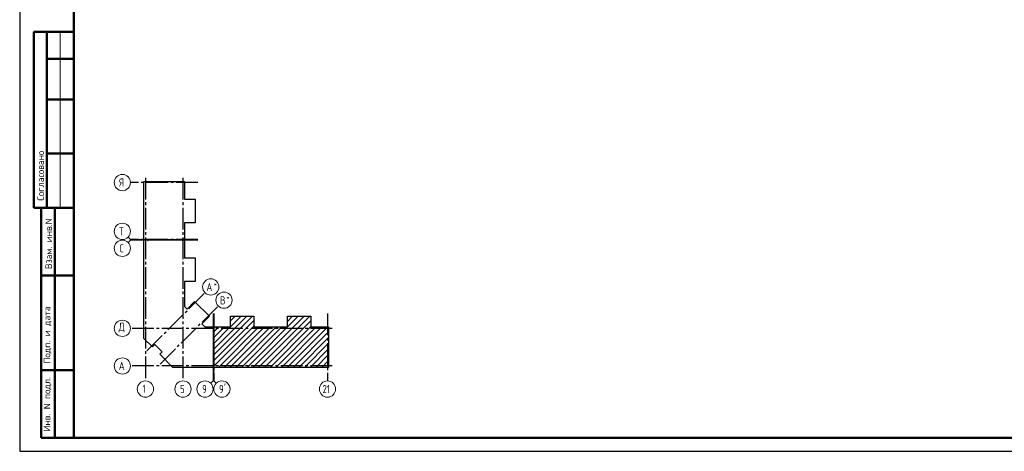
# Model space of a CAD drawing. Header units: millimetres. Extents: x 0 to 61017, y 0 to 42000.
# Tile 1 of 23: x 0 to 36438, y 0 to 15950. Entities that reach past the tile are written whole.
import ezdxf

# ---------------------------------------------------------------- set-up
doc = ezdxf.new("R2010")
doc.units = ezdxf.units.MM
doc.linetypes.add('______5', pattern=[1100, 800, -100, 100, -100])
doc.layers.add('Standard', color=7, linetype='Continuous', lineweight=25)
doc.layers.add('Оси', color=40, linetype='______5', lineweight=18)
doc.styles.add('ISOCPEUR', font='txt')

msp = doc.modelspace()

# ---------------------------------------------------------------- linework, layer by layer
at = {"layer": 'Standard', "color": 7, "linetype": 'Continuous', "lineweight": 50, "transparency": 33554687}
for p, q in [((2000, 15500), (527, 15500)), ((527, 15500), (527, 9000)), ((527, 15500), (527, 9000)), ((1000, 15500), (1000, 9000)), ((2000, 14500), (1000, 14500)), ((2000, 13000), (1000, 13000)), ((2000, 11000), (1000, 11000)), ((0, 9000), (6, 9000)), ((527, 9000), (2000, 9000)), ((800, 500), (800, 9000)), ((800, 500), (800, 9000)), ((1300, 500), (1300, 9000)), ((800, 6500), (2000, 6500)), ((800, 3000), (2000, 3000)), ((2000, 500), (800, 500))]:
    msp.add_line(p, q, dxfattribs=at)
at = {"layer": 'Standard', "color": 7, "linetype": 'Continuous', "lineweight": 13, "transparency": 33554687}
for p, q in [((1500, 15500), (1500, 9000)), ((4100, 7827), (4012, 7915)), ((4100, 7802), (4012, 7714)), ((4100, 7827), (4600, 7827)), ((4100, 7802), (4600, 7802)), ((7158, 2600), (7158, 3100)), ((7183, 2600), (7183, 3100)), ((7158, 2600), (7070, 2512)), ((7183, 2600), (7271, 2512))]:
    msp.add_line(p, q, dxfattribs=at)
at = {"layer": 'Standard', "color": 7, "linetype": 'Continuous', "lineweight": 35, "transparency": 33554687}
for p, q in [((7173, 3552), (8614, 4993)), ((7173, 3764), (8402, 4993)), ((7173, 3340), (8669, 4836)), ((7801, 4604), (8190, 4993)), ((7801, 4817), (7977, 4993)), ((8418, 3100), (10311, 4993)), ((8630, 3100), (10523, 4993)), ((8842, 3100), (10735, 4993)), ((9054, 3100), (10773, 4819)), ((9905, 4799), (10099, 4993)), ((7173, 3128), (8669, 4624)), ((7173, 4401), (7368, 4596)), ((7173, 3976), (7793, 4596)), ((7173, 4189), (7580, 4596)), ((7357, 3100), (8853, 4596)), ((7569, 3100), (9065, 4596)), ((7781, 3100), (9277, 4596)), ((7994, 3100), (9490, 4596)), ((8206, 3100), (9702, 4596)), ((9266, 3100), (10773, 4607)), ((9478, 3100), (10974, 4596)), ((9691, 3100), (11187, 4596)), ((9903, 3100), (11399, 4596)), ((10115, 3100), (11434, 4419)), ((10327, 3100), (11434, 4207)), ((10539, 3100), (11434, 3995)), ((10751, 3100), (11434, 3783)), ((10963, 3100), (11434, 3571)), ((11176, 3100), (11434, 3358)), ((11388, 3100), (11434, 3146))]:
    msp.add_line(p, q, dxfattribs=at)
at = {"layer": 'Standard', "color": 7, "linetype": 'Continuous', "lineweight": 13, "transparency": 33554687}
msp.add_lwpolyline([(0, 0), (59400, 0), (59400, 42000), (0, 42000), (0, 0)], close=True, dxfattribs=at)
at = {"layer": 'Standard', "color": 7, "linetype": 'Continuous', "lineweight": -3, "transparency": 33554687}
msp.add_lwpolyline([(0, 42000), (0, 0), (59400, 0), (59400, 42000), (0, 42000)], dxfattribs=at)
at = {"layer": 'Standard', "color": 7, "linetype": 'Continuous', "lineweight": 25, "transparency": 33554687}
for points in [[(0, 42000), (0, 0), (59400, 0), (59400, 42000), (0, 42000)], [(4600, 7817), (4600, 9974), (6096, 9974), (6096, 9313), (6493, 9313), (6493, 8445), (6096, 8445), (6096, 7817), (6078, 7817), (6078, 7837), (6063, 7837), (6063, 7817), (4600, 7817)], [(4600, 4357), (4600, 7812), (4738, 7812), (4738, 7792), (4753, 7792), (4753, 7812), (6096, 7812), (6096, 7149), (6493, 7149), (6493, 6281), (6096, 6281), (6096, 5355), (6194, 5257), (6475, 5538), (7024, 4989), (6743, 4708), (6855, 4596), (7168, 4596), (7168, 3100), (5670, 3100), (5182, 3588), (5267, 3673), (4999, 3941), (4914, 3856), (4600, 4170), (4600, 4357)], [(7173, 3100), (7173, 4563), (7193, 4563), (7193, 4578), (7173, 4578), (7173, 4596), (7801, 4596), (7801, 4993), (8669, 4993), (8669, 4596), (9287, 4596), (9905, 4596), (9905, 4993), (10773, 4993), (10773, 4596), (11434, 4596), (11434, 3100), (9287, 3100), (7173, 3100)]]:
    msp.add_lwpolyline(points, dxfattribs=at)
at = {"layer": 'Standard', "color": 7, "linetype": 'Continuous', "lineweight": 13, "transparency": 33554687}
msp.add_lwpolyline([(59400, 42000), (0, 42000), (0, 0), (59400, 0), (59400, 42000)], dxfattribs=at)
at = {"layer": 'Standard', "color": 7, "linetype": 'Continuous', "lineweight": 50, "transparency": 33554687}
msp.add_lwpolyline([(2000, 41500), (58900, 41500), (58900, 500), (2000, 500), (2000, 41500)], close=True, dxfattribs=at)
at = {"layer": 'Оси', "color": 8, "linetype": '______5', "lineweight": -3, "transparency": 33554687}
for p, q in [((6596, 9931), (4100, 9931)), ((4653, 10101), (4653, 2600)), ((6043, 10101), (6043, 2600)), ((6596, 7827), (4100, 7827)), ((6596, 7802), (4100, 7802)), ((4708, 3712), (6858, 5862)), ((5198, 3222), (7348, 5372)), ((7158, 5096), (7158, 2600)), ((7183, 5096), (7183, 2600)), ((11391, 5096), (11391, 2600)), ((11561, 4543), (4100, 4543)), ((11561, 4543), (4100, 4543)), ((11561, 3153), (4100, 3153))]:
    msp.add_line(p, q, dxfattribs=at)
at = {"layer": 'Оси', "color": 7, "linetype": 'Continuous', "lineweight": 13, "transparency": 33554687}
for centre in [(3800, 9931), (3800, 8127), (3800, 7502), (7070, 6074), (7560, 5584), (3800, 4543), (3800, 4543), (3800, 3153), (4653, 2300), (6043, 2300), (6858, 2300), (7483, 2300), (11391, 2300)]:
    msp.add_circle(centre, 300, dxfattribs=at)

# ---------------------------------------------------------------- texts
at = {"layer": 'Standard', "color": 7, "linetype": 'Continuous', "lineweight": 50, "transparency": 33554687, "char_height": 250, "attachment_point": 7, "rotation": 90, "style": 'ISOCPEUR'}
for s, insert, width in [('\\A1;{\\fISOCPEUR|i0|b0;\\H250.000000;\\W1.000000;\\C7;Согласовано}\\P', (900, 9261), 2071.88), ('\\A1;{\\fISOCPEUR|i0|b0;\\H250.000000;\\W1.000000;\\C7;Взам. инв.N}\\P', (1198, 6736), 1909.1), ('\\A1;{\\fISOCPEUR|i0|b0;\\H250.000000;\\W1.000000;\\C7;Подп. и дата}\\P', (1174, 3242), 2197.06), ('\\A1;{\\fISOCPEUR|i0|b0;\\H250.000000;\\W1.000000;\\C7;Инв. N подл.}\\P', (1174, 734), 2021.79)]:
    msp.add_mtext(s, dxfattribs=dict(at, insert=insert, width=width))
at = {"layer": 'Standard', "color": 7, "linetype": 'Continuous', "lineweight": 25, "transparency": 33554687, "insert": (11211, 2150), "char_height": 300, "width": 472.28, "attachment_point": 7, "style": 'ISOCPEUR'}
msp.add_mtext('\\W0.75;21', dxfattribs=at)
at = {"layer": 'Оси', "color": 7, "linetype": 'Continuous', "lineweight": 25, "transparency": 33554687, "attachment_point": 7, "style": 'ISOCPEUR'}
for s, insert, char_height, width in [('\\W0.80;Я', (3680, 9781), 300, 359.83), ('\\W0.80;Т', (3680, 7977), 300, 359.83), ('\\W0.78;С', (3695, 7352), 300, 326.41), ('\\W0.82;А', (6909, 5917), 300, 392.65), ('\\W0.80;*', (7179, 6092), 180, 215.9), ('\\W0.80;В', (7414, 5427), 300, 359.83), ('\\W0.80;*', (7654, 5602), 180, 215.9), ('\\W0.82;Д', (3665, 4393), 300, 392.65), ('\\W0.82;А', (3665, 3003), 300, 392.65), ('\\W0.56;1', (4553, 2160), 300, 233.34), ('\\W0.78;5', (5938, 2150), 300, 326.41), ('\\W0.78;9', (6753, 2150), 300, 326.41), ("\\W0.84;9'", (7371, 2150), 300, 440.65)]:
    msp.add_mtext(s, dxfattribs=dict(at, insert=insert, char_height=char_height, width=width))

doc.saveas('drawing.dxf')
